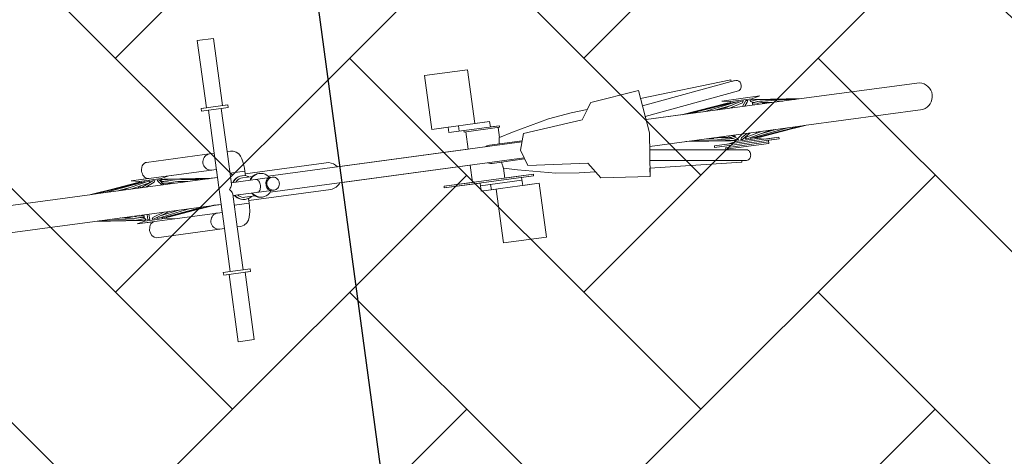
# Model space of a CAD drawing. Header units: metres. Extents: x 737835 to 905050, y 6570742 to 6590316.
# Tile 175 of 256: x 738019.112 to 738020.924, y 6590132.346 to 6590133.151. Entities that reach past the tile are written whole.
import ezdxf

# ---------------------------------------------------------------- set-up
doc = ezdxf.new("R2010")
doc.units = ezdxf.units.M
doc.header["$LTSCALE"] = 0.5
doc.layers.add('AS_jalgrattad', color=252, linetype='Continuous')
doc.layers.add('AS_mõõdud', color=7, linetype='Continuous', lineweight=0)
doc.layers.add('AS_sillutiskivi RG', color=9, linetype='Continuous', lineweight=0)
doc.styles.add('Style-Arial Narrow', font='ARIALN.TTF')
doc.dimstyles.new('ISO-25', dxfattribs={"dimtxt": 2.5, "dimasz": 2.5, "dimexe": 1.25, "dimexo": 0.625, "dimtad": 1, "dimdec": 1, "dimtxsty": 'Standard', "dimcen": 2.5, "dimadec": 0, "dimazin": 0, "dimtfac": 1, "dimtdec": 1, "dimtmove": 0, "dimatfit": 3, "dimfxl": 1, "dimarcsym": 0})

# ---------------------------------------------------------------- blocks, each defined once
blk = doc.blocks.new('A$C6b675ec8')
at = {"layer": 'AS_jalgrattad', "linetype": 'Continuous', "lineweight": 20, "ltscale": 100}
for p, q in [((510.2, 3355.2), (460.4, 3355.2)), ((497.2, 3350.2), (473.3, 3350.2)), ((1262.4, 3280.2), (1272.4, 3200.2)), ((452.2, 3262.7), (451.1, 3260.3)), ((453.6, 3264.9), (452.2, 3262.7)), ((455.4, 3266.7), (453.6, 3264.9)), ((457.5, 3268.2), (455.4, 3266.7)), ((459.8, 3269.3), (457.5, 3268.2)), ((462.2, 3270), (459.8, 3269.3)), ((464.7, 3270.2), (462.2, 3270)), ((473.3, 3130.2), (473.3, 3270.2)), ((497.2, 3209.4), (497.2, 3270.2)), ((1152.4, 3240.2), (1172.4, 3270.2)), ((1266, 3250.9), (1441, 3274.5)), ((450.4, 3257.8), (450.2, 3255.2)), ((450.2, 3255.2), (450.4, 3252.6)), ((451.1, 3260.3), (450.4, 3257.8)), ((450.4, 3252.6), (451.1, 3250.1)), ((451.1, 3250.1), (452.2, 3247.7)), ((452.2, 3247.7), (453.6, 3245.6)), ((453.6, 3245.6), (455.4, 3243.7)), ((455.4, 3243.7), (457.5, 3242.2)), ((875.9, 3260.2), (983.4, 3260.2)), ((1000.2, 3250.2), (906.5, 3250.2)), ((925.3, 3260.2), (925.3, 3250.2)), ((934.2, 3247.2), (934.2, 3250.2)), ((1000.2, 3247.2), (934.2, 3247.2)), ((1000.2, 3247.2), (1000.2, 3250.2)), ((1268.5, 3231.1), (1445.1, 3255)), ((327.1, 3235.2), (238.3, 3225.2)), ((331.8, 3235.2), (245.7, 3225.2)), ((338.3, 3235.2), (265.3, 3225.2)), ((311.2, 3228.3), (288.4, 3225.2)), ((292.2, 3225.7), (290.2, 3225.2)), ((346.3, 3235.2), (295.2, 3225.2)), ((324.3, 3235.2), (295.8, 3231.7)), ((347.8, 3232.2), (312.1, 3225.2)), ((473.3, 3240.2), (315, 3240.2)), ((315, 3240.2), (330, 3237.2)), ((327, 3235.2), (324.3, 3235.2)), ((324.3, 3235.2), (324.4, 3234.9)), ((325.7, 3235.1), (325.7, 3235.2)), ((328.7, 3228.5), (326.2, 3225.2)), ((327.4, 3235.2), (327.1, 3235.2)), ((327.1, 3235.2), (327.2, 3234.7)), ((327.4, 3234.7), (327.4, 3235.2)), ((327.9, 3235.2), (327.4, 3235.1)), ((330, 3235.2), (327.9, 3235.2)), ((327.9, 3235.2), (328.1, 3234.8)), ((370, 3237.2), (330, 3237.2)), ((330, 3237.2), (330, 3235)), ((330, 3228.7), (330, 3225.2)), ((354.8, 3235.2), (331.7, 3225.2)), ((332.7, 3235.2), (331.8, 3235.2)), ((332.7, 3235.2), (332.6, 3234.4)), ((340.3, 3235.2), (338.3, 3235.2)), ((340.3, 3235.2), (340, 3234)), ((356.5, 3232.2), (340.3, 3225.2)), ((345.5, 3240.4), (347.4, 3240.2)), ((349.2, 3235.2), (346.3, 3235.2)), ((349.2, 3235.2), (348, 3232.3)), ((358.1, 3235.2), (354.8, 3235.2)), ((358.1, 3235.2), (356.5, 3232.2)), ((366.1, 3235.2), (362.6, 3235.2)), ((364.3, 3232.2), (362.6, 3235.2)), ((364.3, 3232.2), (369.8, 3225.2)), ((366.1, 3235.2), (373.8, 3225.2)), ((372.1, 3235.2), (369, 3235.2)), ((370.4, 3232.2), (369, 3235.2)), ((385, 3240.2), (370, 3237.2)), ((370, 3237.2), (370, 3235.2)), ((370, 3233), (370, 3230.2)), ((370, 3231.9), (372.7, 3231.6)), ((370, 3230.9), (381, 3229.4)), ((370.4, 3232.2), (396.8, 3225.2)), ((371.3, 3228.5), (387.9, 3225.2)), ((372.1, 3235.2), (409.8, 3225.2)), ((375.7, 3235.2), (372.6, 3235.2)), ((372.6, 3235.1), (372.6, 3235.2)), ((373.1, 3234.9), (373, 3235.2)), ((375.5, 3235.2), (438.5, 3225.2)), ((375.7, 3235.2), (456.5, 3225.2)), ((397.2, 3228.5), (418.2, 3225.2)), ((404.2, 3231.7), (461.7, 3225.2)), ((407.8, 3225.7), (411.6, 3225.2)), ((457.5, 3242.2), (459.8, 3241.1)), ((459.8, 3241.1), (462.2, 3240.4)), ((462.2, 3240.4), (464.7, 3240.2)), ((524.9, 3230.2), (497.2, 3230.2)), ((524.9, 3221.1), (524.9, 3230.2)), ((996.2, 3224.6), (996.5, 3226)), ((996.5, 3226), (996.7, 3226.9)), ((996.7, 3227), (996.8, 3227.1)), ((996.8, 3227.1), (997.1, 3228.4)), ((997.1, 3228.4), (997.2, 3228.6)), ((1032.4, 3200.2), (1042.4, 3230.2)), ((1042.4, 3230.2), (1152.4, 3240.2)), ((1422.5, 3235.2), (1336.4, 3225.2)), ((1426.4, 3235.2), (1337.7, 3225.2)), ((1432, 3235.2), (1351.2, 3225.2)), ((1439.4, 3235.2), (1376.4, 3225.2)), ((1430, 3230.5), (1396.6, 3225.2)), ((1409.4, 3227.2), (1404.7, 3225.2)), ((1447.7, 3235.2), (1410.1, 3225.2)), ((1482.2, 3240.2), (1412.2, 3240.2)), ((1412.2, 3240.2), (1427.2, 3237.2)), ((1421.2, 3235.2), (1414, 3234.2)), ((1423, 3229.4), (1418.6, 3227.5)), ((1421.2, 3235.2), (1425.9, 3235.2)), ((1421.2, 3235.2), (1421.2, 3235.1)), ((1422.5, 3235.2), (1422.6, 3234.8)), ((1449.4, 3232.2), (1423, 3225.2)), ((1423.3, 3234.9), (1423.4, 3235.2)), ((1425.8, 3235.1), (1425.9, 3235.2)), ((1426.4, 3235.2), (1426.7, 3235.2)), ((1426.7, 3235.2), (1426.8, 3234.6)), ((1427.2, 3234.9), (1426.8, 3234.8)), ((1467.2, 3237.2), (1427.2, 3237.2)), ((1427.2, 3237.2), (1427.2, 3234.6)), ((1427.2, 3230.1), (1427.2, 3229.8)), ((1427.2, 3226.3), (1427.2, 3225.2)), ((1432, 3235.2), (1433.5, 3235.2)), ((1433.5, 3235.2), (1433.3, 3234.2)), ((1439.4, 3235.2), (1441.8, 3235.2)), ((1441.8, 3235.2), (1441.3, 3233.5)), ((1447.7, 3235.2), (1450.9, 3235.2)), ((1456, 3235.2), (1448.2, 3225.2)), ((1450.9, 3235.2), (1449.4, 3232.2)), ((1457.8, 3232.2), (1452.3, 3225.2)), ((1456, 3235.2), (1459.5, 3235.2)), ((1459.5, 3235.2), (1457.8, 3232.2)), ((1463.2, 3235.2), (1466.5, 3235.2)), ((1464.8, 3232.2), (1463.2, 3235.2)), ((1464.8, 3232.2), (1481, 3225.2)), ((1466.5, 3235.2), (1489.6, 3225.2)), ((1482.2, 3240.2), (1467.2, 3237.2)), ((1467.2, 3237.2), (1467.2, 3234.9)), ((1467.2, 3231.2), (1467.2, 3225.2)), ((1467.2, 3230.1), (1471.3, 3229.4)), ((1467.2, 3229.8), (1475.8, 3227.5)), ((1467.2, 3226.3), (1471.3, 3225.2)), ((1467.6, 3235.2), (1467.9, 3235.2)), ((1467.6, 3235.2), (1467.6, 3234.8)), ((1467.8, 3234.7), (1467.9, 3235.2)), ((1467.9, 3235.2), (1468.5, 3235.1)), ((1468.5, 3235.2), (1473.2, 3235.2)), ((1468.9, 3234.2), (1468.5, 3235.2)), ((1471.3, 3235.2), (1522.4, 3225.2)), ((1473.2, 3235.2), (1546.2, 3225.2)), ((1476.5, 3230.9), (1505.6, 3225.2)), ((1478.3, 3230.1), (1484.2, 3229.4)), ((1480.3, 3234.2), (1558, 3225.2)), ((1484.9, 3227.2), (1497.7, 3225.2)), ((1520.8, 3225.5), (1523.1, 3225.2)), ((473.3, 3225.2), (238.3, 3225.2)), ((496.2, 3206.2), (496.9, 3207.9)), ((496.9, 3207.9), (497.2, 3209.4)), ((497.2, 3212.2), (573.2, 3212.2)), ((500, 3212.2), (501.5, 3214.4)), ((500.8, 3212.2), (502.3, 3214.4)), ((501.5, 3214.4), (504.1, 3217.1)), ((502.3, 3214.4), (504.9, 3217.1)), ((504.1, 3217.1), (507.1, 3219.3)), ((504.9, 3217.1), (507.9, 3219.3)), ((505.6, 3212.2), (507.4, 3214)), ((507.1, 3219.3), (510.5, 3220.9)), ((507.4, 3214), (509.8, 3215.8)), ((507.9, 3219.3), (511.3, 3220.9)), ((509.8, 3215.8), (512.6, 3217.1)), ((510.5, 3220.9), (514.1, 3221.9)), ((511.3, 3220.9), (514.8, 3221.9)), ((512.6, 3217.1), (515.5, 3217.9)), ((514.1, 3221.9), (517.8, 3222.2)), ((514.8, 3221.9), (518.5, 3222.2)), ((515.5, 3217.9), (518.5, 3218.2)), ((517.8, 3222.2), (518.5, 3222.2)), ((518.5, 3222.2), (522.2, 3221.9)), ((518.5, 3218.2), (537.5, 3218.2)), ((522.2, 3221.9), (525.8, 3220.9)), ((525.8, 3220.9), (529.2, 3219.3)), ((529.2, 3219.3), (530.6, 3218.2)), ((531.9, 3212.2), (533.3, 3214.4)), ((532.6, 3212.2), (534.1, 3214.4)), ((533.3, 3214.4), (535.9, 3217.1)), ((534.1, 3214.4), (536.7, 3217.1)), ((535.9, 3217.1), (539, 3219.3)), ((536.7, 3217.1), (539.7, 3219.3)), ((539, 3219.3), (542.3, 3220.9)), ((539.7, 3219.3), (543.1, 3220.9)), ((542.3, 3220.9), (545.9, 3221.9)), ((542.6, 3212.2), (543.8, 3212)), ((543.1, 3220.9), (546.7, 3221.9)), ((543.8, 3212), (545, 3211.5)), ((545, 3211.5), (546.1, 3210.6)), ((545.9, 3221.9), (549.6, 3222.2)), ((546.1, 3210.6), (547, 3209.4)), ((546.7, 3221.9), (550.4, 3222.2)), ((547, 3209.4), (547.9, 3207.9)), ((547.9, 3207.9), (548.6, 3206.2)), ((549.6, 3222.2), (550.4, 3222.2)), ((550.4, 3222.2), (554.1, 3221.9)), ((554.1, 3221.9), (557.6, 3220.9)), ((557.6, 3220.9), (561, 3219.3)), ((561, 3219.3), (564, 3217.1)), ((561.7, 3207.9), (561, 3206.2)), ((562.6, 3209.4), (561.7, 3207.9)), ((563.6, 3210.6), (562.6, 3209.4)), ((563.1, 3206.2), (564.3, 3207.9)), ((564.8, 3211.5), (563.6, 3210.6)), ((564, 3217.1), (566.7, 3214.4)), ((564.3, 3207.9), (565.7, 3209.4)), ((566, 3212), (564.8, 3211.5)), ((565.7, 3209.4), (567.4, 3210.6)), ((565.8, 3215.2), (1037.4, 3215.2)), ((567.2, 3212.2), (566, 3212)), ((566.7, 3214.4), (568.1, 3212.2)), ((567.4, 3210.6), (569.2, 3211.5)), ((569.2, 3211.5), (571.1, 3212)), ((571.1, 3212), (573.2, 3212.2)), ((573.2, 3212.2), (575.2, 3212)), ((575.2, 3212), (577.1, 3211.5)), ((577.1, 3211.5), (578.9, 3210.6)), ((578.9, 3210.6), (580.6, 3209.4)), ((580.6, 3209.4), (582, 3207.9)), ((582, 3207.9), (583.2, 3206.2)), ((969.6, 3215.2), (971.8, 3216.2)), ((971.8, 3216.2), (972.2, 3216.3)), ((972.7, 3216.4), (974.6, 3217)), ((974.6, 3217), (977.4, 3217.2)), ((977.4, 3217.2), (1038, 3217.2)), ((995.5, 3219.6), (995.7, 3221.4)), ((995.5, 3217.8), (995.5, 3219.6)), ((995.5, 3217.2), (995.5, 3217.8)), ((995.7, 3221.4), (995.9, 3223.1)), ((995.9, 3223.1), (996.2, 3224.6)), ((1558, 3225.2), (1269.3, 3225.2)), ((492.2, 3200.2), (493.8, 3202.3)), ((493.8, 3198.1), (492.2, 3200.2)), ((493.8, 3202.3), (495.1, 3204.3)), ((495.1, 3196.1), (493.8, 3198.1)), ((495.1, 3204.3), (496.2, 3206.2)), ((496.2, 3194.2), (495.1, 3196.1)), ((496.9, 3192.5), (496.2, 3194.2)), ((497.2, 3191), (496.9, 3192.5)), ((497.2, 3130.2), (497.2, 3191)), ((546.1, 3189.8), (545, 3188.9)), ((547, 3191), (546.1, 3189.8)), ((547.9, 3192.5), (547, 3191)), ((548.6, 3194.2), (547.9, 3192.5)), ((548.6, 3206.2), (549.1, 3204.3)), ((549.1, 3196.1), (548.6, 3194.2)), ((549.1, 3204.3), (549.4, 3202.3)), ((549.4, 3198.1), (549.1, 3196.1)), ((549.4, 3202.3), (549.5, 3200.2)), ((549.5, 3200.2), (549.4, 3198.1)), ((560.2, 3202.3), (560, 3200.2)), ((560, 3200.2), (560.2, 3198.1)), ((560.5, 3204.3), (560.2, 3202.3)), ((560.2, 3198.1), (560.5, 3196.1)), ((561, 3206.2), (560.5, 3204.3)), ((560.5, 3196.1), (561, 3194.2)), ((561, 3194.2), (561.7, 3192.5)), ((561.6, 3200.2), (561.7, 3202.3)), ((561.7, 3198.1), (561.6, 3200.2)), ((561.7, 3202.3), (562.3, 3204.3)), ((562.3, 3196.1), (561.7, 3198.1)), ((561.7, 3192.5), (562.6, 3191)), ((562.3, 3204.3), (563.1, 3206.2)), ((563.1, 3194.2), (562.3, 3196.1)), ((562.6, 3191), (563.6, 3189.8)), ((564.3, 3192.5), (563.1, 3194.2)), ((563.6, 3189.8), (564.8, 3188.9)), ((565.7, 3191), (564.3, 3192.5)), ((567.4, 3189.8), (565.7, 3191)), ((569.2, 3188.9), (567.4, 3189.8)), ((578.9, 3189.8), (577.1, 3188.9)), ((580.6, 3191), (578.9, 3189.8)), ((582, 3192.5), (580.6, 3191)), ((583.2, 3194.2), (582, 3192.5)), ((583.2, 3206.2), (584, 3204.3)), ((584, 3196.1), (583.2, 3194.2)), ((584, 3204.3), (584.6, 3202.3)), ((584.6, 3198.1), (584, 3196.1)), ((584.6, 3202.3), (584.7, 3200.2)), ((584.7, 3200.2), (584.6, 3198.1)), ((1042.4, 3170.2), (1032.4, 3200.2)), ((1272.4, 3200.2), (1262.4, 3120.2)), ((473.3, 3175.2), (238.4, 3175.2)), ((309, 3167.2), (238.4, 3175.2)), ((324, 3165.2), (246.9, 3175.2)), ((325.1, 3165.2), (267.8, 3175.2)), ((312.6, 3170.7), (286.5, 3175.2)), ((296.9, 3173.5), (287, 3175.2)), ((308.6, 3172), (294.9, 3173.8)), ((329.2, 3165.2), (298.7, 3175.2)), ((330.9, 3168.2), (309.5, 3175.2)), ((330, 3171), (314, 3173.8)), ((330, 3172.7), (322.2, 3175.2)), ((330, 3175.2), (330, 3168.5)), ((335.8, 3165.2), (335.8, 3175.2)), ((339.2, 3165.2), (339.2, 3175.2)), ((345.6, 3168.2), (367, 3175.2)), ((347.3, 3165.2), (377.8, 3175.2)), ((355.7, 3165.2), (413, 3175.2)), ((358.9, 3169), (394.4, 3175.2)), ((363.5, 3165.2), (440.6, 3175.2)), ((369.6, 3165.2), (457.3, 3175.2)), ((370, 3172.7), (370, 3171)), ((373.9, 3165.2), (461.6, 3175.2)), ((386, 3173.8), (390.5, 3175.2)), ((403.1, 3173.5), (416.4, 3175.2)), ((405.1, 3173.8), (413.5, 3175.2)), ((497.2, 3188.2), (573.2, 3188.2)), ((501.5, 3186.1), (500, 3188.2)), ((502.3, 3186.1), (500.8, 3188.2)), ((504.1, 3183.4), (501.5, 3186.1)), ((504.9, 3183.4), (502.3, 3186.1)), ((507.1, 3181.2), (504.1, 3183.4)), ((507.9, 3181.2), (504.9, 3183.4)), ((507.4, 3186.4), (505.6, 3188.2)), ((510.5, 3179.5), (507.1, 3181.2)), ((509.8, 3184.6), (507.4, 3186.4)), ((511.3, 3179.5), (507.9, 3181.2)), ((512.6, 3183.3), (509.8, 3184.6)), ((514.1, 3178.6), (510.5, 3179.5)), ((514.8, 3178.6), (511.3, 3179.5)), ((515.5, 3182.5), (512.6, 3183.3)), ((517.8, 3178.2), (514.1, 3178.6)), ((518.5, 3178.2), (514.8, 3178.6)), ((518.5, 3182.2), (515.5, 3182.5)), ((517.8, 3178.2), (518.5, 3178.2)), ((518.5, 3182.2), (537.5, 3182.2)), ((522.2, 3178.6), (518.5, 3178.2)), ((525.8, 3179.5), (522.2, 3178.6)), ((524.9, 3170.2), (524.9, 3179.3)), ((529.2, 3181.2), (525.8, 3179.5)), ((530.6, 3182.2), (529.2, 3181.2)), ((533.3, 3186.1), (531.9, 3188.2)), ((534.1, 3186.1), (532.6, 3188.2)), ((535.9, 3183.4), (533.3, 3186.1)), ((536.7, 3183.4), (534.1, 3186.1)), ((539, 3181.2), (535.9, 3183.4)), ((539.7, 3181.2), (536.7, 3183.4)), ((542.3, 3179.5), (539, 3181.2)), ((543.1, 3179.5), (539.7, 3181.2)), ((545.9, 3178.6), (542.3, 3179.5)), ((543.8, 3188.4), (542.6, 3188.2)), ((546.7, 3178.6), (543.1, 3179.5)), ((545, 3188.9), (543.8, 3188.4)), ((549.6, 3178.2), (545.9, 3178.6)), ((550.4, 3178.2), (546.7, 3178.6)), ((549.6, 3178.2), (550.4, 3178.2)), ((554.1, 3178.6), (550.4, 3178.2)), ((557.6, 3179.5), (554.1, 3178.6)), ((561, 3181.2), (557.6, 3179.5)), ((564, 3183.4), (561, 3181.2)), ((566.7, 3186.1), (564, 3183.4)), ((564.8, 3188.9), (566, 3188.4)), ((565.8, 3185.2), (1037.4, 3185.2)), ((566, 3188.4), (567.2, 3188.2)), ((568.1, 3188.2), (566.7, 3186.1)), ((571.1, 3188.4), (569.2, 3188.9)), ((573.2, 3188.2), (571.1, 3188.4)), ((575.2, 3188.4), (573.2, 3188.2)), ((577.1, 3188.9), (575.2, 3188.4)), ((971.8, 3184.2), (969.6, 3185.2)), ((972.2, 3184.1), (971.8, 3184.2)), ((974.6, 3183.5), (972.7, 3184)), ((977.4, 3183.2), (974.6, 3183.5)), ((977.4, 3183.2), (1038, 3183.2)), ((995.5, 3182.6), (995.5, 3183.2)), ((995.5, 3180.8), (995.5, 3182.6)), ((995.7, 3179), (995.5, 3180.8)), ((995.9, 3177.3), (995.7, 3179)), ((996.2, 3175.8), (995.9, 3177.3)), ((996.5, 3174.4), (996.2, 3175.8)), ((996.7, 3173.5), (996.5, 3174.4)), ((997, 3172.5), (996.7, 3173.5)), ((997.2, 3171.8), (997, 3172.5)), ((1558, 3175.2), (1269.3, 3175.2)), ((1366.5, 3171.8), (1336.3, 3175.2)), ((1419.1, 3165.5), (1338.1, 3175.2)), ((1421.4, 3165.2), (1353.1, 3175.2)), ((1388, 3173.3), (1374.8, 3175.2)), ((1424, 3165.2), (1379.4, 3175.2)), ((1387.2, 3173.5), (1384.8, 3173.8)), ((1424.3, 3168.5), (1394.4, 3175.2)), ((1420.6, 3170.9), (1400.9, 3173.8)), ((1420.2, 3170.9), (1401.1, 3175.2)), ((1429.4, 3165.2), (1413.9, 3175.2)), ((1431.1, 3168.2), (1420.3, 3175.2)), ((1427.2, 3172.7), (1422.5, 3173.8)), ((1427.2, 3175.2), (1427.2, 3170.8)), ((1438.6, 3168.2), (1449.4, 3175.2)), ((1440.3, 3165.2), (1455.8, 3175.2)), ((1447.1, 3168.2), (1478.3, 3175.2)), ((1448.7, 3165.2), (1493.3, 3175.2)), ((1456.9, 3165.2), (1525.2, 3175.2)), ((1463.9, 3165.2), (1547.7, 3175.2)), ((1467.2, 3175.2), (1467.2, 3172.7)), ((1468.9, 3165.2), (1558, 3175.2)), ((1471.8, 3173.8), (1474.1, 3175.2)), ((1472.5, 3165.2), (1527.9, 3171.8)), ((1474.2, 3170.9), (1503.4, 3175.2)), ((1493.4, 3173.8), (1500, 3175.2)), ((330, 3163.2), (315, 3160.2)), ((473.3, 3160.2), (315, 3160.2)), ((327.8, 3165.2), (324, 3165.2)), ((330, 3169.2), (326.5, 3169.7)), ((327.6, 3165.8), (327.8, 3165.2)), ((328.5, 3165.4), (327.6, 3165.5)), ((332.4, 3165.2), (329.2, 3165.2)), ((330, 3165.2), (330, 3163.2)), ((370, 3163.2), (330, 3163.2)), ((330.9, 3168.2), (332.4, 3165.2)), ((339.2, 3165.2), (335.8, 3165.2)), ((344.1, 3165.2), (345.6, 3168.2)), ((347.3, 3165.2), (344.1, 3165.2)), ((347.4, 3160.2), (345.5, 3160)), ((353.1, 3165.2), (353.9, 3167.4)), ((355.7, 3165.2), (353.1, 3165.2)), ((361.7, 3165.2), (361.9, 3166.3)), ((363.5, 3165.2), (361.7, 3165.2)), ((369, 3165.2), (369, 3165.9)), ((369.6, 3165.2), (369, 3165.2)), ((370, 3165.3), (370, 3163.2)), ((370.8, 3165.2), (370, 3165.2)), ((370, 3163.2), (385, 3160.2)), ((370.8, 3165.2), (370.7, 3165.4)), ((370.8, 3165.2), (371.5, 3165.4)), ((372.4, 3165.5), (372.2, 3165.2)), ((376, 3165.2), (372.2, 3165.2)), ((373.3, 3165.6), (373.3, 3165.2)), ((373.9, 3165.2), (373.8, 3165.7)), ((374.2, 3165.3), (374.2, 3165.2)), ((376, 3165.2), (375.9, 3165.4)), ((376, 3165.2), (391, 3167.2)), ((453.6, 3154.9), (452.2, 3152.7)), ((455.4, 3156.7), (453.6, 3154.9)), ((457.5, 3158.2), (455.4, 3156.7)), ((459.8, 3159.3), (457.5, 3158.2)), ((462.2, 3160), (459.8, 3159.3)), ((464.7, 3160.2), (462.2, 3160)), ((524.9, 3170.2), (497.2, 3170.2)), ((1050.2, 3153.2), (884.2, 3153.2)), ((884.2, 3150.2), (884.2, 3153.2)), ((1152.4, 3160.2), (1042.4, 3170.2)), ((1050.2, 3150.2), (1050.2, 3153.2)), ((1172.4, 3130.2), (1152.4, 3160.2)), ((1268.5, 3169.3), (1445.1, 3145.4)), ((1387.2, 3160.2), (1507.2, 3160.2)), ((1387.2, 3160.2), (1387.2, 3157.2)), ((1387.2, 3157.2), (1507.2, 3157.2)), ((1407.2, 3154.2), (1487.2, 3154.2)), ((1407.2, 3154.2), (1407.2, 3151.2)), ((1427.2, 3163.2), (1412.2, 3160.2)), ((1423.3, 3169.2), (1419.2, 3169.7)), ((1423.6, 3165.2), (1421.4, 3165.2)), ((1423.6, 3165.3), (1423.6, 3165.2)), ((1427, 3165.2), (1424, 3165.2)), ((1426, 3167.4), (1427, 3165.2)), ((1427.2, 3165.6), (1426.8, 3165.7)), ((1427.2, 3166.6), (1427.2, 3163.2)), ((1467.2, 3163.2), (1427.2, 3163.2)), ((1432.8, 3165.2), (1429.4, 3165.2)), ((1431.1, 3168.2), (1432.8, 3165.2)), ((1436.9, 3165.2), (1438.6, 3168.2)), ((1440.3, 3165.2), (1436.9, 3165.2)), ((1445.7, 3165.2), (1447.1, 3168.2)), ((1448.7, 3165.2), (1445.7, 3165.2)), ((1454.7, 3165.2), (1455.1, 3166.7)), ((1456.9, 3165.2), (1454.7, 3165.2)), ((1462.8, 3165.2), (1462.8, 3166.1)), ((1463.9, 3165.2), (1462.8, 3165.2)), ((1467.2, 3165.6), (1467.2, 3163.2)), ((1467.2, 3163.2), (1482.2, 3160.2)), ((1467.6, 3165.7), (1467.4, 3165.2)), ((1470.4, 3165.2), (1467.4, 3165.2)), ((1468.9, 3165.2), (1468.9, 3165.8)), ((1470.4, 3165.2), (1470.3, 3165.4)), ((1470.4, 3165.2), (1470.8, 3165.3)), ((1470.8, 3165.4), (1470.8, 3165.2)), ((1473, 3165.2), (1470.8, 3165.2)), ((1471.3, 3165.5), (1471.3, 3165.2)), ((1472.5, 3165.2), (1472.4, 3165.6)), ((1473, 3165.2), (1475.2, 3165.5)), ((1473, 3165.2), (1473, 3165.3)), ((1507.2, 3160.2), (1507.2, 3157.2)), ((450.4, 3147.8), (450.2, 3145.2)), ((450.2, 3145.2), (450.4, 3142.6)), ((451.1, 3150.3), (450.4, 3147.8)), ((450.4, 3142.6), (451.1, 3140.1)), ((452.2, 3152.7), (451.1, 3150.3)), ((451.1, 3140.1), (452.2, 3137.7)), ((452.2, 3137.7), (453.6, 3135.6)), ((453.6, 3135.6), (455.4, 3133.7)), ((1050.2, 3150.2), (884.2, 3150.2)), ((950.9, 3145.2), (1027.9, 3145.2)), ((1058.5, 3135.2), (950.9, 3135.2)), ((969.7, 3145.2), (969.7, 3135.2)), ((1266, 3149.6), (1441, 3125.9)), ((455.4, 3133.7), (457.5, 3132.2)), ((457.5, 3132.2), (459.8, 3131.1)), ((459.8, 3131.1), (462.2, 3130.4)), ((462.2, 3130.4), (464.7, 3130.2)), ((510.2, 3045.2), (460.4, 3045.2)), ((497.2, 3050.2), (473.3, 3050.2))]:
    blk.add_line(p, q, dxfattribs=at)
at = {"layer": 'AS_jalgrattad', "linetype": 'Continuous', "lineweight": 20, "ltscale": 100, "flags": 128}
blk.add_lwpolyline([(24.7, 3225.2), (240.4, 3225.2), (324.3, 3235.2), (330, 3235), (330, 3237.2), (315, 3240.2), (346.5, 3240.3), (343.7, 3241.1), (341.9, 3242.2), (340.4, 3243.7), (339, 3245.6), (337.9, 3247.7), (337.1, 3250.1), (336.6, 3252.6), (336.4, 3255.2), (336.6, 3257.8), (337.9, 3262.7), (339, 3264.9), (340.4, 3266.7), (342.8, 3268.8), (345.5, 3270), (347.4, 3270.2), (473.3, 3270.2), (473.3, 3350.2), (460.4, 3350.2), (460.4, 3355.2), (470.3, 3355.2), (470.3, 3480.2), (500.2, 3480.2), (500.2, 3355.2), (510.2, 3355.2), (510.2, 3350.2), (497.2, 3350.2), (497.2, 3270.2), (503.5, 3270.2), (508.5, 3269.3), (513.5, 3266.9), (517.7, 3262.8), (520.3, 3258.4), (522.2, 3253.3), (523.9, 3245.3), (524.8, 3235.5), (524.9, 3225.2), (675.3, 3225.2), (679.7, 3224.8, -0.188008), (694.9, 3215.2), (937.2, 3215.2), (937.2, 3247.2), (934.2, 3247.2), (934.2, 3250.2), (906.5, 3250.2), (906.5, 3260.2), (875.9, 3260.2), (875.9, 3360.2), (955.9, 3360.2), (955.9, 3260.2), (983.4, 3260.2), (983.4, 3250.2), (1000.2, 3250.2), (1000.2, 3247.2), (997.2, 3247.2), (997.2, 3228.6), (1022.5, 3235.4), (1091.5, 3250.7), (1134.1, 3255.9), (1164.3, 3258), (1172.4, 3270.2), (1262.4, 3280.2), (1264.3, 3265), (1433.4, 3276.9), (1433.6, 3273.6), (1442.4, 3274.7), (1445.3, 3274.2), (1447.9, 3272.6), (1449.9, 3270), (1451, 3267), (1451.3, 3263.8), (1450.7, 3260.6), (1448.8, 3257.3), (1446.4, 3255.5), (1445.1, 3255), (1268.5, 3231.1), (1269.3, 3225.2), (1337.7, 3225.2), (1421.2, 3235.2), (1426.7, 3235.2), (1426.8, 3234.8), (1427.2, 3234.9), (1427.2, 3237.2), (1412.2, 3240.2), (1482.2, 3240.2), (1467.2, 3237.2), (1467.2, 3234.9), (1467.6, 3234.8), (1467.6, 3235.2), (1473.2, 3235.2), (1558, 3225.2), (1776.8, 3224.8, -0.8358), (1776.4, 3175.6), (1555.5, 3175.2), (1473, 3165.2), (1467.4, 3165.2), (1467.6, 3165.7), (1467.2, 3165.6), (1467.2, 3163.2), (1482.2, 3160.2), (1507.2, 3160.2), (1507.2, 3157.2), (1487.2, 3157.2), (1487.2, 3151.2), (1407.2, 3151.2), (1407.1, 3150.6), (1445.1, 3145.4), (1446.8, 3144.7), (1448.3, 3143.7), (1449.3, 3142.5), (1450.2, 3141.2), (1450.8, 3139.7), (1451.2, 3138), (1451.3, 3136.3), (1451.2, 3134.6), (1450.9, 3132.9), (1450.3, 3131.3), (1449.9, 3130.5), (1448.5, 3128.5), (1447.3, 3127.4), (1445.8, 3126.5), (1444.2, 3125.9), (1442.4, 3125.7), (1433.6, 3126.9), (1433.4, 3123.6), (1264.3, 3135.4), (1262.4, 3120.2), (1172.4, 3130.2), (1164.3, 3142.4), (1134.1, 3144.5), (1091.5, 3149.7), (1022.5, 3165), (997.2, 3171.8), (997.2, 3153.2), (1050.2, 3153.2), (1050.2, 3150.2), (1027.9, 3150.2), (1027.9, 3135.2), (1058.5, 3135.2), (1058.5, 3035.2), (978.5, 3035.2), (978.5, 3135.2), (950.9, 3135.2), (950.9, 3150.2), (884.2, 3150.2), (884.2, 3153.2), (937.2, 3153.2), (937.2, 3185.2), (694.9, 3185.2, -0.222487), (677.1, 3175.4), (524.9, 3175.2), (524.8, 3165), (523.8, 3154.8), (521.3, 3145), (519, 3139.7), (515.3, 3135.1), (510.2, 3131.7), (503.5, 3130.2), (497.2, 3130.2), (497.2, 3050.2), (510.2, 3050.2), (510.2, 3045.2), (500.2, 3045.2), (500.2, 2920.2), (470.3, 2920.2), (470.3, 3045.2), (460.4, 3045.2), (460.4, 3050.2), (473.3, 3050.2), (473.3, 3130.2), (347.4, 3130.2), (342.8, 3131.7), (339, 3135.6), (337.1, 3140.1), (336.4, 3145.2), (337.3, 3151), (339, 3154.9), (340.4, 3156.7), (343.4, 3159.1), (345.5, 3160), (315, 3160.2), (330, 3163.2), (330, 3165.2), (324, 3165.2), (238.4, 3175.2), (25.1, 3175.2, -0.995646)], format="xyb", dxfattribs=at)
for points in [[(473.3, 3225.2), (473.3, 3240.2), (385, 3240.2), (370, 3237.2), (370, 3235.2), (375.7, 3235.2), (461.7, 3225.2)], [(473.3, 3160.2), (473.3, 3175.2), (459.8, 3175.2), (376, 3165.2), (370, 3165.3), (370, 3163.2), (385, 3160.2)]]:
    blk.add_lwpolyline(points, close=True, dxfattribs=at)
blk = doc.blocks.new('*D84')
at = {"layer": 'AS_mõõdud', "color": 0, "lineweight": -2, "transparency": 16777216}
for p, q in [((738003.5864, 6590244.8915), (738005.5275, 6590245.154)), ((738004.6437, 6590244.2272), (738022.8644, 6590109.487)), ((738022.0215, 6590108.5657), (738023.9626, 6590108.8282))]:
    blk.add_line(p, q, dxfattribs=at)
at = {"layer": 'AS_mõõdud', "color": 0, "transparency": 16777216}
for points in [[(738004.7758, 6590244.245), (738004.5116, 6590244.2093), (738004.5365, 6590245.02)], [(738022.9965, 6590109.5048), (738022.7323, 6590109.4691), (738022.9716, 6590108.6942)]]:
    blk.add_solid(points, dxfattribs=at)
at = {"layer": 'Defpoints', "color": 0, "transparency": 16777216}
for p in [(738003.2891, 6590244.8513), (738022.9716, 6590108.6942), (738021.7242, 6590108.5255)]:
    blk.add_point(p, dxfattribs=at)
at = {"layer": 'AS_mõõdud', "color": 0, "transparency": 16777216, "insert": (738014.4882, 6590176.9564), "char_height": 1, "attachment_point": 5, "rotation": 277.7013, "style": 'Style-Arial Narrow'}
blk.add_mtext('{\\fArial Narrow|b0|i0|c186|p39;pikkus }137,6m', dxfattribs=at)

msp = doc.modelspace()

# ---------------------------------------------------------------- hatches: boundary and pattern name
at = {"layer": 'AS_sillutiskivi RG'}
h = msp.add_hatch(dxfattribs=at)
h.set_pattern_fill('AR-HBONE', color=256, scale=0.003)
edge = h.paths.add_edge_path()
edge.add_line((737983.4831, 6590103.3519), (737979.074, 6590135.9556))
edge.add_line((737979.074, 6590135.9556), (737979.0869, 6590135.9573))
edge.add_line((737979.0869, 6590135.9573), (737977.7842, 6590145.5906))
edge.add_line((737977.7842, 6590145.5906), (737983.7885, 6590146.4026))
edge.add_line((737983.7885, 6590146.4026), (737980.9769, 6590167.179))
edge.add_line((737980.9769, 6590167.179), (737978.9903, 6590166.9411))
edge.add_line((737978.9903, 6590166.9411), (737980.2469, 6590157.6495))
edge.add_arc((737977.2676, 6590157.2476), 3.0062, -31.36, 7.6818, ccw=False)
edge.add_line((737979.8347, 6590155.6832), (737976.8189, 6590150.4909))
edge.add_arc((737975.5218, 6590151.2442), 1.5, 187.7015, 329.851, ccw=False)
edge.add_line((737974.0353, 6590151.0432), (737972.7645, 6590160.4403))
edge.add_arc((737975.7375, 6590160.8423), 3, 149.5332, 187.7015, ccw=False)
edge.add_line((737973.1517, 6590162.3635), (737976.1705, 6590167.4952))
edge.add_arc((737977.4787, 6590166.7004), 1.5307, 9.0476, 148.7195, ccw=False)
edge.add_line((737978.9903, 6590166.9411), (737980.9769, 6590167.179))
edge.add_line((737980.9769, 6590167.179), (737979.0776, 6590181.2231))
edge.add_line((737979.0776, 6590181.2231), (737976.4692, 6590180.88))
edge.add_arc((737961.7924, 6590184.6366), 15.15, 329.53325, 345.64327, ccw=False)
edge.add_line((737974.8505, 6590176.955), (737968.8776, 6590166.797))
edge.add_line((737968.8776, 6590166.797), (737971.5396, 6590147.1121))
edge.add_arc((737968.5667, 6590146.7101), 3, -30.149, 7.7015, ccw=False)
edge.add_line((737971.1608, 6590145.2033), (737965.9949, 6590136.3091))
edge.add_line((737965.9949, 6590136.3091), (737966.6562, 6590131.4747))
edge.add_line((737966.6562, 6590131.4747), (737973.9909, 6590124.2812))
edge.add_arc((737971.8903, 6590122.1394), 3, 7.7059, 45.5564, ccw=False)
edge.add_line((737974.8632, 6590122.5417), (737975.8293, 6590115.3976))
edge.add_arc((737969.8834, 6590114.5935), 6, -30.46675, 7.7015, ccw=False)
edge.add_line((737975.055, 6590111.5513), (737970.4519, 6590103.7279))
edge.add_line((737970.4519, 6590103.7279), (737963.3687, 6590102.7698))
edge.add_line((737963.3687, 6590102.7698), (737963.4853, 6590101.9036))
edge.add_line((737963.4853, 6590101.9036), (737964.26, 6590096.15))
edge.add_line((737964.26, 6590096.15), (737968.0449, 6590096.6769))
edge.add_line((737968.0449, 6590096.6769), (738030.6108, 6590105.3769))
edge.add_line((738030.6108, 6590105.3769), (738029.7403, 6590111.6835))
edge.add_arc((738027.7647, 6590111.4207), 1.993, -82.4541, 7.5781, ccw=False)
edge.add_line((738028.0265, 6590109.445), (738027.6517, 6590109.3943))
edge.add_line((738027.6517, 6590109.3943), (738021.7249, 6590108.5239))
edge.add_line((738021.7249, 6590108.5239), (737983.4831, 6590103.3519))
edge = h.paths.add_edge_path(flags=16)
edge.add_arc((737977.2594, 6590103.7308), 2.25, 0, 360)
h = msp.add_hatch(dxfattribs=at)
h.set_pattern_fill('AR-HBONE', color=256, scale=0.003)
edge = h.paths.add_edge_path()
edge.add_line((738017.2914, 6590141.2937), (738023.7939, 6590142.173))
edge.add_arc((738023.526, 6590144.155), 2, 277.6998, 366.5438)
edge.add_line((738025.5129, 6590144.3829), (738026.4036, 6590137.468))
edge.add_arc((738024.4201, 6590137.2122), 2, 7.3479, 97.6998)
edge.add_line((738024.1521, 6590139.1942), (738023.6314, 6590139.1238))
edge.add_arc((738023.8994, 6590137.1418), 2, 97.6998, 187.7015)
edge.add_line((738021.9174, 6590136.8738), (738025.4017, 6590111.1082))
edge.add_arc((738027.3837, 6590111.3763), 2, 187.7015, 277.7015)
edge.add_line((738027.6517, 6590109.3943), (738021.7251, 6590108.5229))
edge.add_line((738021.7251, 6590108.5229), (738017.6954, 6590138.3207))
edge.add_line((738017.6954, 6590138.3207), (738017.2914, 6590141.2937))
edge = h.paths.add_edge_path(flags=16)
edge.add_line((738017.9469, 6590140.3682), (738024.1521, 6590139.1942))
edge.add_line((738024.1521, 6590139.1942), (738025.2427, 6590139.3107))

# ---------------------------------------------------------------- block references
at = {"layer": 'AS_jalgrattad', "xscale": 0.001, "yscale": 0.001, "zscale": 0.001, "rotation": 7.701504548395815}
msp.add_blockref('A$C6b675ec8', (738019.4394, 6590129.6004), dxfattribs=at)

# ---------------------------------------------------------------- dimensions: what is measured, and where the dimension line sits
at = {"layer": 'AS_mõõdud'}
dim = msp.add_aligned_dim(p1=(738003.2891, 6590244.8513), p2=(738021.7242, 6590108.5255), distance=1.2588, text='{\\fArial Narrow|b0|i0|c186|p39;pikkus }<>m', dimstyle='ISO-25', override={"dimtxt": 1, "dimasz": 0.8, "dimexe": 1, "dimexo": 0.3, "dimgap": 0.1, "dimtxsty": 'Style-Arial Narrow', "dimtmove": 1}, dxfattribs=at)
dim.commit()
dim.dimension.update_dxf_attribs({"geometry": '*D84', "text_midpoint": (738014.4882, 6590176.9564)})

doc.saveas('drawing.dxf')
